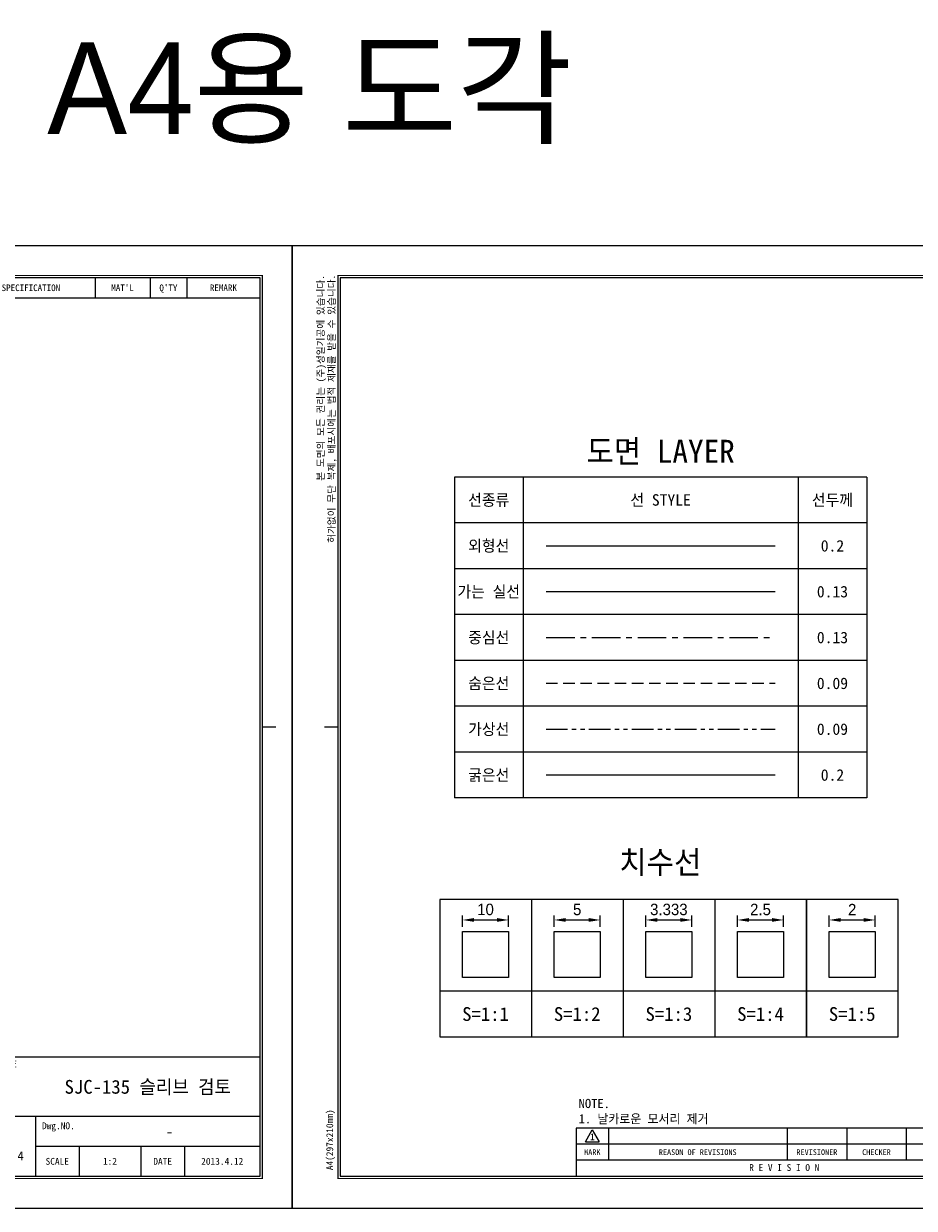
# Model space of a CAD drawing. Header units: millimetres. Extents: x -363 to 1072, y 1435 to 2763.
# Tile 3 of 15: x -124 to 70, y 1435 to 1693. Entities that reach past the tile are written whole.
import ezdxf
from ezdxf.enums import TextEntityAlignment as Align

# ---------------------------------------------------------------- set-up
doc = ezdxf.new("R2010")
doc.units = ezdxf.units.MM
doc.header["$LTSCALE"] = 5
for name, pattern in [('CENTER', [2, 1.25, -0.25, 0.25, -0.25]), ('HIDDEN', [0.375, 0.25, -0.125]), ('PHANTOM', [2.5, 1.25, -0.25, 0.25, -0.25, 0.25, -0.25])]:
    doc.linetypes.add(name, pattern=pattern)
for name, color, linetype in [('D', 7, 'Continuous'), ('가는실선', 1, 'Continuous'), ('가상선', 5, 'PHANTOM'), ('굵은실선', 4, 'Continuous'), ('숨은선', 2, 'HIDDEN'), ('외형선', 3, 'Continuous'), ('중심선', 1, 'CENTER')]:
    doc.layers.add(name, color=color, linetype=linetype)
doc.styles.add('H', font='txt')
doc.styles.add('치수문자', font='gulim.ttc')
doc.dimstyles.new('1', dxfattribs={"dimtxt": 2.5, "dimasz": 2.5, "dimexe": 1, "dimexo": 1, "dimgap": 1, "dimtad": 1, "dimdec": 3, "dimdsep": 46, "dimtxsty": '치수문자', "dimcen": 2.5, "dimclrd": 5, "dimclre": 5, "dimazin": 2, "dimtfac": 1, "dimtdec": 3, "dimtmove": 0, "dimatfit": 3, "dimfxl": 1, "dimtzin": 0, "dimarcsym": 0})
doc.dimstyles.new('2', dxfattribs={"dimtxt": 2.5, "dimasz": 2.5, "dimexe": 1, "dimexo": 1, "dimgap": 1, "dimtad": 1, "dimdec": 3, "dimlfac": 0.5, "dimdsep": 46, "dimtxsty": '치수문자', "dimcen": 2.5, "dimclrd": 1, "dimclre": 1, "dimclrt": 3, "dimazin": 2, "dimtfac": 1, "dimtdec": 3, "dimtmove": 0, "dimatfit": 3, "dimfxl": 1, "dimtzin": 0, "dimarcsym": 0})
doc.dimstyles.new('3', dxfattribs={"dimtxt": 2.5, "dimasz": 2.5, "dimexe": 1, "dimexo": 1, "dimgap": 1, "dimtad": 1, "dimdec": 3, "dimlfac": 0.333333, "dimdsep": 46, "dimtxsty": '치수문자', "dimcen": 2.5, "dimclrd": 1, "dimclre": 1, "dimclrt": 3, "dimazin": 2, "dimtfac": 1, "dimtdec": 3, "dimtmove": 0, "dimatfit": 3, "dimfxl": 1, "dimtzin": 0, "dimarcsym": 0})
doc.dimstyles.new('4', dxfattribs={"dimtxt": 2.5, "dimasz": 2.5, "dimexe": 1, "dimexo": 1, "dimgap": 1, "dimtad": 1, "dimdec": 3, "dimlfac": 0.25, "dimdsep": 46, "dimtxsty": '치수문자', "dimcen": 2.5, "dimclrd": 1, "dimclre": 1, "dimclrt": 3, "dimazin": 2, "dimtfac": 1, "dimtdec": 3, "dimtmove": 0, "dimatfit": 3, "dimfxl": 1, "dimtzin": 0, "dimarcsym": 0})
doc.dimstyles.new('5', dxfattribs={"dimtxt": 2.5, "dimasz": 2.5, "dimexe": 1, "dimexo": 1, "dimgap": 1, "dimtad": 1, "dimdec": 3, "dimlfac": 0.2, "dimdsep": 46, "dimtxsty": '치수문자', "dimcen": 2.5, "dimclrd": 1, "dimclre": 1, "dimclrt": 3, "dimazin": 2, "dimtfac": 1, "dimtdec": 3, "dimtmove": 0, "dimatfit": 3, "dimfxl": 1, "dimtzin": 0, "dimarcsym": 0})

# ---------------------------------------------------------------- blocks, each defined once
blk = doc.blocks.new('*D35')
at = {"color": 5, "lineweight": -2}
for p, q in [((-28.56, 1496.32), (-28.56, 1498.84)), ((-26.06, 1497.84), (-21.06, 1497.84)), ((-18.56, 1496.32), (-18.56, 1498.84))]:
    blk.add_line(p, q, dxfattribs=at)
at = {"color": 5}
for points in [[(-26.06, 1498.26), (-26.06, 1497.43), (-28.56, 1497.84)], [(-21.06, 1497.43), (-21.06, 1498.26), (-18.56, 1497.84)]]:
    blk.add_solid(points, dxfattribs=at)
at = {"layer": 'Defpoints', "color": 0}
for p in [(-18.56, 1497.84), (-28.56, 1495.32), (-18.56, 1495.32)]:
    blk.add_point(p, dxfattribs=at)
at = {"color": 0, "insert": (-23.56, 1500.13), "char_height": 2.5, "attachment_point": 5, "style": '치수문자'}
blk.add_mtext('10', dxfattribs=at)
blk = doc.blocks.new('*D36')
at = {"color": 1, "lineweight": -2}
for p, q in [((-8.56, 1496.32), (-8.56, 1498.84)), ((-6.06, 1497.84), (-1.06, 1497.84)), ((1.44, 1496.32), (1.44, 1498.84))]:
    blk.add_line(p, q, dxfattribs=at)
at = {"color": 1}
for points in [[(-6.06, 1498.26), (-6.06, 1497.43), (-8.56, 1497.84)], [(-1.06, 1497.43), (-1.06, 1498.26), (1.44, 1497.84)]]:
    blk.add_solid(points, dxfattribs=at)
at = {"layer": 'Defpoints', "color": 0}
for p in [(1.44, 1497.84), (-8.56, 1495.32), (1.44, 1495.32)]:
    blk.add_point(p, dxfattribs=at)
at = {"color": 3, "insert": (-3.56, 1500.12), "char_height": 2.5, "attachment_point": 5, "style": '치수문자'}
blk.add_mtext('5', dxfattribs=at)
blk = doc.blocks.new('*D37')
at = {"color": 1, "lineweight": -2}
for p, q in [((31.44, 1496.32), (31.44, 1498.84)), ((33.94, 1497.84), (38.94, 1497.84)), ((41.44, 1496.32), (41.44, 1498.84))]:
    blk.add_line(p, q, dxfattribs=at)
at = {"color": 1}
for points in [[(33.94, 1498.26), (33.94, 1497.43), (31.44, 1497.84)], [(38.94, 1497.43), (38.94, 1498.26), (41.44, 1497.84)]]:
    blk.add_solid(points, dxfattribs=at)
at = {"layer": 'Defpoints', "color": 0}
for p in [(41.44, 1497.84), (31.44, 1495.32), (41.44, 1495.32)]:
    blk.add_point(p, dxfattribs=at)
at = {"color": 3, "insert": (36.44, 1500.12), "char_height": 2.5, "attachment_point": 5, "style": '치수문자'}
blk.add_mtext('2.5', dxfattribs=at)
blk = doc.blocks.new('*D38')
at = {"color": 1, "lineweight": -2}
for p, q in [((51.44, 1496.32), (51.44, 1498.84)), ((53.94, 1497.84), (58.94, 1497.84)), ((61.44, 1496.32), (61.44, 1498.84))]:
    blk.add_line(p, q, dxfattribs=at)
at = {"color": 1}
for points in [[(53.94, 1498.26), (53.94, 1497.43), (51.44, 1497.84)], [(58.94, 1497.43), (58.94, 1498.26), (61.44, 1497.84)]]:
    blk.add_solid(points, dxfattribs=at)
at = {"layer": 'Defpoints', "color": 0}
for p in [(61.44, 1497.84), (51.44, 1495.32), (61.44, 1495.32)]:
    blk.add_point(p, dxfattribs=at)
at = {"color": 3, "insert": (56.44, 1500.1), "char_height": 2.5, "attachment_point": 5, "style": '치수문자'}
blk.add_mtext('2', dxfattribs=at)
blk = doc.blocks.new('*D39')
at = {"color": 1, "lineweight": -2}
for p, q in [((11.44, 1496.32), (11.44, 1498.84)), ((13.94, 1497.84), (18.94, 1497.84)), ((21.44, 1496.32), (21.44, 1498.84))]:
    blk.add_line(p, q, dxfattribs=at)
at = {"color": 1}
for points in [[(13.94, 1498.26), (13.94, 1497.43), (11.44, 1497.84)], [(18.94, 1497.43), (18.94, 1498.26), (21.44, 1497.84)]]:
    blk.add_solid(points, dxfattribs=at)
at = {"layer": 'Defpoints', "color": 0}
for p in [(21.44, 1497.84), (11.44, 1495.32), (21.44, 1495.32)]:
    blk.add_point(p, dxfattribs=at)
at = {"color": 3, "insert": (16.44, 1500.12), "char_height": 2.5, "attachment_point": 5, "style": '치수문자'}
blk.add_mtext('3.333', dxfattribs=at)
blk = doc.blocks.new('성일기공 마크')
at = {"layer": '외형선'}
for p, q in [((878.28, 15.94), (878.91, 15.32)), ((879.43, 16.42), (879.43, 15.54)), ((880.73, 16.42), (880.73, 15.54)), ((881.26, 15.32), (881.88, 15.94)), ((876.89, 13.88), (877.77, 13.88)), ((876.89, 13.88), (877.77, 13.88)), ((877.37, 15.02), (877.99, 14.4)), ((878.72, 13.66), (879.01, 13.66)), ((879.01, 13.66), (879.01, 12.79)), ((880.24, 14.8), (880.24, 11.65)), ((880.6, 13.23), (880.6, 11.65)), ((880.6, 13.2), (882.15, 11.65)), ((880.87, 13.23), (882.21, 11.89)), ((883.48, 13.23), (882.14, 14.56)), ((883.76, 13.25), (882.2, 14.8)), ((882.2, 14.8), (883.76, 14.8)), ((882.58, 14.8), (882.8, 15.02)), ((883.76, 14.8), (883.76, 13.23)), ((884.13, 14.8), (884.13, 11.65)), ((884.13, 14.8), (884.99, 14.8)), ((884.99, 14.8), (884.99, 11.65)), ((885.14, 13.88), (885.14, 12.58)), ((885.14, 13.88), (885.36, 13.88)), ((885.36, 13.88), (885.36, 12.58)), ((885.51, 13.88), (885.51, 12.58)), ((885.51, 13.88), (885.73, 13.88)), ((885.73, 13.88), (885.73, 12.58)), ((885.88, 13.88), (885.88, 12.58)), ((885.88, 13.88), (886.1, 13.88)), ((886.1, 13.88), (886.1, 12.58)), ((886.25, 13.88), (886.25, 12.58)), ((886.25, 13.88), (886.9, 13.33)), ((886.9, 13.12), (886.25, 12.58)), ((886.9, 13.33), (886.9, 13.23)), ((886.9, 13.33), (886.9, 13.12)), ((886.9, 13.23), (886.9, 13.12)), ((876.89, 12.58), (877.77, 12.58)), ((877.37, 11.43), (877.99, 12.05)), ((878.28, 10.51), (878.91, 11.13)), ((878.72, 12.79), (879.01, 12.79)), ((879.43, 10.91), (879.43, 10.03)), ((880.6, 11.65), (882.15, 11.65)), ((880.73, 10.91), (880.73, 10.03)), ((881.26, 11.13), (881.88, 10.51)), ((882.52, 11.7), (882.8, 11.43)), ((884.13, 11.65), (884.99, 11.65)), ((885.14, 12.58), (885.36, 12.58)), ((885.51, 12.58), (885.73, 12.58)), ((885.88, 12.58), (886.1, 12.58))]:
    blk.add_line(p, q, dxfattribs=at)
for centre, radius, start, end in [((880.08, 13.23), 3.26, 123.4943, 146.5057), ((880.08, 13.23), 2.4, 105.6872, 119.3128), ((880.08, 13.23), 3.26, 78.4943, 101.5057), ((880.08, 13.23), 2.4, 60.6872, 74.3128), ((880.08, 13.23), 3.26, 33.4943, 56.5057), ((880.08, 13.23), 3.26, 168.4943, 191.5057), ((880.08, 13.23), 2.4, 150.6872, 164.3128), ((880.24, 13.23), 1.58, 90, 164.0671), ((881.52, 13.88), 0.919, 43.2202, 225.8282), ((882.84, 12.57), 0.919, 223.2202, 45.8282), ((880.08, 13.23), 3.26, 213.4943, 236.5057), ((880.08, 13.23), 2.4, 195.6872, 209.3128), ((880.24, 13.23), 1.58, 195.9329, 270), ((880.08, 13.23), 2.4, 240.6872, 254.3128), ((880.08, 13.23), 2.4, 285.6872, 299.3128), ((880.08, 13.23), 3.26, 303.4943, 326.5057), ((880.08, 13.23), 3.26, 258.4943, 281.5057)]:
    blk.add_arc(centre, radius, start, end, dxfattribs=at)
blk = doc.blocks.new('A4도각')
at = {"layer": 'D', "color": 1}
for p, q in [((64, 14.51), (65.5, 17.1)), ((65.5, 17.1), (67, 14.51)), ((64, 14.51), (67, 14.51))]:
    blk.add_line(p, q, dxfattribs=at)
at = {"layer": '가는실선'}
for p, q in [((196, 203), (196, 198.67)), ((226, 203), (226, 198.67)), ((254, 203), (254, 198.67)), ((266, 203), (266, 198.67)), ((274, 203), (274, 198.67)), ((190, 198.67), (290, 198.67)), ((186, 33), (186, 7)), ((208.5, 33), (208.5, 20)), ((231, 33), (231, 7)), ((186, 30.4), (160, 30.4)), ((173, 30.4), (173, 7)), ((179.5, 30.4), (179.5, 12.2)), ((231, 28.67), (186, 28.67)), ((186, 27.8), (160, 27.8)), ((186, 25.2), (160, 25.2)), ((231, 24.33), (186, 24.33)), ((186, 22.6), (160, 22.6)), ((186, 20), (160, 20)), ((290, 20), (186, 20)), ((241, 20), (241, 7)), ((69, 17.5), (69, 10.5)), ((108, 17.5), (108, 10.5)), ((121, 17.5), (121, 10.5)), ((134, 17.5), (134, 10.5)), ((186, 17.4), (160, 17.4)), ((147, 14), (62, 14)), ((186, 14.8), (160, 14.8)), ((290, 13.5), (241, 13.5)), ((250.5, 13.5), (250.5, 7)), ((264, 13.5), (264, 7)), ((273.5, 13.5), (273.5, 7)), ((147, 12.2), (160, 12.2)), ((186, 12.2), (160, 12.2)), ((186, 9.6), (173, 9.6))]:
    blk.add_line(p, q, dxfattribs=at)
for p in [(208.5, 28.67), (208.5, 24.33)]:
    blk.add_point(p, dxfattribs=at)
at = {"layer": '외형선'}
for p, q in [((190, 203), (190, 198.67)), ((290, 33), (160, 33)), ((160, 33), (160, 7)), ((160, 17.5), (62, 17.5)), ((62, 17.5), (62, 7)), ((147, 17.5), (147, 7)), ((147, 10.5), (62, 10.5))]:
    blk.add_line(p, q, dxfattribs=at)
at = {"layer": '외형선', "color": 0}
blk.add_lwpolyline([(297, 210), (0, 210), (0, 0), (297, 0)], close=True, dxfattribs=at)
at = {"layer": '외형선', "const_width": 0.3}
for points in [[(150.25, 203.5), (150.25, 206.5)], [(10, 105), (7, 105)], [(290.5, 105), (293.5, 105)], [(150.25, 6.5), (150.25, 3.5)]]:
    blk.add_lwpolyline(points, dxfattribs=at)
at = {"layer": '외형선', "const_width": 0.25}
blk.add_lwpolyline([(290.5, 6.5), (290.5, 203.5), (10, 203.5), (10, 6.5)], close=True, dxfattribs=at)
at = {"layer": '외형선'}
blk.add_lwpolyline([(290, 7), (290, 203), (10.5, 203), (10.5, 7)], close=True, dxfattribs=at)
blk.add_blockref('성일기공 마크', (-685.74, 0.27))
at = {"color": 3}
for s, height, p in [('가 공 치 수 허 용 차', 1.3, (173, 31.7)), ('범위', 1.25, (166.5, 29.1)), ('정밀급', 1.25, (176.25, 29.1)), ('보통급', 1.25, (182.75, 29.1)), ('0.5 ~ 6까지', 1.1, (166.5, 26.5)), ('%%P0.05', 1.15, (176.25, 26.5)), ('%%P0.1', 1.15, (182.75, 26.5)), ('6 ~ 30까지', 1.1, (166.5, 23.9)), ('%%P0.1', 1.15, (176.25, 23.9)), ('%%P0.2', 1.15, (182.75, 23.9)), ('30 ~ 120까지', 1.1, (166.5, 21.3)), ('%%P0.15', 1.15, (176.25, 21.3)), ('%%P0.3', 1.15, (182.75, 21.3)), ('120 ~ 315까지', 1.1, (166.5, 18.7)), ('%%P0.2', 1.15, (176.25, 18.7)), ('%%P0.5', 1.15, (182.75, 18.7)), ('1', 1.5, (65.5, 15.61)), ('HEAT TREAT', 0.8, (153.5, 16.5)), ('315 ~ 1000 까지', 1.1, (166.5, 16.1)), ('%%P0.3', 1.15, (176.25, 16.1)), ('%%P0.8', 1.15, (182.75, 16.1)), ('1000 ~ 2000까지', 1.1, (166.5, 13.5)), ('%%P0.5', 1.15, (176.25, 13.5)), ('%%P1.2', 1.15, (182.75, 13.5)), ('MARK', 1.25, (65.5, 12.25)), ('REASON OF REVISIONS', 1.25, (88.5, 12.25)), ('REVISIONER', 1.25, (114.5, 12.25)), ('CHECKER', 1.25, (127.5, 12.25)), ('DATE', 1.25, (140.5, 12.25)), ('APPROVED FINISH', 0.8, (153.5, 11.3)), ('지시없는 모따기', 1.1, (166.5, 10.9)), ('R = ', 1.15, (176.75, 10.9)), ('SCALE', 1.5, (245.75, 10.25)), ('DATE', 1.5, (268.75, 10.25)), ('R E V I S I O N', 1.5, (107.38, 8.9)), ('및 라운드', 1.1, (166.5, 8.3)), ('C = ', 1.15, (176.75, 8.3))]:
    blk.add_text(s, height=height, dxfattribs=at).set_placement(p, align=Align.MIDDLE_CENTER)
at = {"color": 3, "char_height": 1.5, "attachment_point": 5, "rotation": 90, "style": 'H'}
for s, insert in [('본 도면의 모든 권리는 (주)성일기공에 있습니다.', (6.42, 181.18)), ('허가없이 무단 복제, 배포시에는 법적 제재를 받을 수 있습니다.', (8.79, 174.43)), ('A4(297x210mm)', (8.4, 14.95))]:
    blk.add_mtext(s, dxfattribs=dict(at, insert=insert))
at = {"color": 3}
for tag, height, p in [('REASONOFREVISIONS', 1.25, (88.5, 15.75)), ('REVISIONER', 1.25, (114.5, 15.75)), ('CHECKER', 1.25, (127.5, 15.75)), ('REVISIONDATE', 1.25, (140.5, 15.75)), ('HEATTREAT', 0.8, (153.5, 14)), ('SCALE', 1.5, (257.25, 10.25)), ('DATE', 1.5, (281.75, 10.25)), ('APRROVEDFINISH', 0.8, (153.5, 8.8))]:
    blk.add_attdef(tag, text='', height=height, dxfattribs=at).set_placement(p, align=Align.MIDDLE_CENTER)
for tag, p in [('필렛', (179.25, 10.9)), ('모따기', (179.25, 8.3))]:
    blk.add_attdef(tag, text='', height=1.15, dxfattribs=at).set_placement(p, align=Align.MIDDLE_LEFT)
at = {"layer": '외형선'}
for s, height, p in [("MAT'L", 1.444, (260, 200.83)), ("Q'TY", 1.444, (270, 200.83)), ('NO', 1.444, (193, 200.83)), ('DESCRIPION', 1.444, (211, 200.83)), ('SPECIFICATION', 1.444, (240, 200.83)), ('REMARK', 1.444, (282, 200.83)), ('APPROVED BY', 1.5, (197.25, 30.83)), ('TITLE', 1.444, (234.5, 31.5)), ('CHECKED BY', 1.5, (197.25, 26.5)), ('DRAWED BY', 1.5, (197.25, 22.17)), ('SIZE', 1.5, (234.5, 18)), ('Dwg.NO.', 1.5, (246, 18)), ('SUNGIL', 5.032, (215, 13.5)), ('A', 4, (235, 12.5))]:
    blk.add_text(s, height=height, dxfattribs=at).set_placement(p, align=Align.MIDDLE_CENTER)
for tag, height, p in [('APPROVED', 1.5, (219.75, 30.83)), ('도면타이틀', 5, (265.5, 26.5)), ('CHECKED', 1.5, (219.75, 26.5)), ('DRAWED', 1.5, (219.75, 22.17)), ('도면번호', 2.5, (270.25, 16.75)), ('도면SIZE', 2, (237.76, 11.44))]:
    blk.add_attdef(tag, text='', height=height, dxfattribs=at).set_placement(p, align=Align.MIDDLE_CENTER)

msp = doc.modelspace()

# ---------------------------------------------------------------- linework, layer by layer
at = {"layer": '가는실선'}
for p, q in [((-30.3591, 1594.4729), (-30.3591, 1524.4729)), ((59.6409, 1594.4729), (-30.3591, 1594.4729)), ((-15.3591, 1594.4729), (-15.3591, 1524.4729)), ((44.6409, 1594.4729), (44.6409, 1524.4729)), ((59.6409, 1594.4729), (59.6409, 1524.4729)), ((59.6409, 1584.4729), (-30.3591, 1584.4729)), ((59.6409, 1574.4729), (-30.3591, 1574.4729)), ((-10.3591, 1569.4729), (39.6409, 1569.4729)), ((59.6409, 1564.4729), (-30.3591, 1564.4729)), ((59.6409, 1554.4729), (-30.3591, 1554.4729)), ((59.6409, 1544.4729), (-30.3591, 1544.4729)), ((59.6409, 1534.4729), (-30.3591, 1534.4729)), ((59.6409, 1524.4729), (-30.3591, 1524.4729)), ((66.4442, 1502.3206), (-33.5558, 1502.3206)), ((-33.5558, 1502.3206), (-33.5558, 1472.3206)), ((-13.5558, 1502.3206), (-13.5558, 1472.3206)), ((6.4442, 1502.3206), (6.4442, 1472.3206)), ((26.4442, 1502.3206), (26.4442, 1472.3206)), ((46.4442, 1472.3206), (46.4442, 1502.3206)), ((46.4442, 1502.3206), (46.4442, 1472.3206)), ((66.4442, 1472.3206), (66.4442, 1502.3206)), ((66.4442, 1482.3206), (-33.5558, 1482.3206)), ((-33.5558, 1472.3206), (66.4442, 1472.3206))]:
    msp.add_line(p, q, dxfattribs=at)
at = {"layer": '가상선', "ltscale": 0.75}
msp.add_line((-10.3591, 1539.4729), (39.6409, 1539.4729), dxfattribs=at)
at = {"layer": '굵은실선', "ltscale": 0.75}
msp.add_line((-10.3591, 1529.4729), (39.6409, 1529.4729), dxfattribs=at)
at = {"layer": '숨은선', "ltscale": 2}
msp.add_line((-10.3591, 1549.4729), (39.6409, 1549.4729), dxfattribs=at)
at = {"layer": '외형선'}
for p, q in [((-10.3591, 1579.4729), (39.6409, 1579.4729)), ((-28.5558, 1495.3206), (-18.5558, 1495.3206)), ((-28.5558, 1485.3206), (-28.5558, 1495.3206)), ((-18.5558, 1495.3206), (-18.5558, 1485.3206)), ((-8.5558, 1495.3206), (1.4442, 1495.3206)), ((-8.5558, 1485.3206), (-8.5558, 1495.3206)), ((1.4442, 1495.3206), (1.4442, 1485.3206)), ((11.4442, 1495.3206), (21.4442, 1495.3206)), ((11.4442, 1485.3206), (11.4442, 1495.3206)), ((21.4442, 1495.3206), (21.4442, 1485.3206)), ((31.4442, 1495.3206), (41.4442, 1495.3206)), ((31.4442, 1485.3206), (31.4442, 1495.3206)), ((41.4442, 1495.3206), (41.4442, 1485.3206)), ((51.4442, 1495.3206), (61.4442, 1495.3206)), ((51.4442, 1485.3206), (51.4442, 1495.3206)), ((61.4442, 1495.3206), (61.4442, 1485.3206)), ((-18.5558, 1485.3206), (-28.5558, 1485.3206)), ((1.4442, 1485.3206), (-8.5558, 1485.3206)), ((21.4442, 1485.3206), (11.4442, 1485.3206)), ((41.4442, 1485.3206), (31.4442, 1485.3206)), ((61.4442, 1485.3206), (51.4442, 1485.3206))]:
    msp.add_line(p, q, dxfattribs=at)
at = {"layer": '중심선'}
msp.add_line((-10.3591, 1559.4729), (39.6409, 1559.4729), dxfattribs=at)

# ---------------------------------------------------------------- block references
ref = msp.add_blockref('A4도각', (-362.7575, 1434.9345))
ref.add_attrib('DATE', '2013.4.12', dxfattribs={"color": 3, "height": 1.5}).set_placement((-81.0075, 1445.1845), align=Align.MIDDLE_CENTER)
ref.add_attrib('SCALE', '1:2', dxfattribs={"color": 3, "height": 1.5}).set_placement((-105.5075, 1445.1845), align=Align.MIDDLE_CENTER)
ref.add_attrib('도면번호', '-', dxfattribs={"layer": '외형선', "height": 2.5}).set_placement((-92.5075, 1451.6845), align=Align.MIDDLE_CENTER)
ref.add_attrib('도면SIZE', '4', dxfattribs={"layer": '외형선', "height": 2}).set_placement((-124.9962, 1446.3784), align=Align.MIDDLE_CENTER)
ref.add_attrib('도면타이틀', 'SJC-135 슬리브 검토', dxfattribs={"layer": '외형선', "height": 3}).set_placement((-97.2575, 1461.4345), align=Align.MIDDLE_CENTER)
ref.add_attrib('필렛', '0.2~0.3', dxfattribs={"color": 3, "height": 1.15}).set_placement((-183.5075, 1445.8345), align=Align.MIDDLE_LEFT)
ref.add_attrib('모따기', '0.2~0.3', dxfattribs={"color": 3, "height": 1.15}).set_placement((-183.5075, 1443.2345), align=Align.MIDDLE_LEFT)
msp.add_blockref('A4도각', (-65.7575, 1434.9345)).add_auto_attribs({'DATE': '2011.9.14', 'SCALE': '1:4', '도면번호': 'SAPA-12-26-C', '도면SIZE': '4', '도면타이틀': 'SAPA-12-26', '필렛': '0.2~0.3', '모따기': '0.2~0.3'})

# ---------------------------------------------------------------- texts
at = {"layer": '가는실선', "color": 3, "insert": (-61.925, 1678.2264), "char_height": 20, "attachment_point": 5, "style": '치수문자'}
msp.add_mtext('A4용 도각', dxfattribs=at)
at = {"layer": '외형선', "style": 'H'}
for s, height, p in [('도면 LAYER', 5, (14.6409, 1600.0997)), ('선종류', 2.5, (-22.8591, 1589.4729)), ('선 STYLE', 2.5, (14.6409, 1589.4729)), ('외형선', 2.5, (-22.8591, 1579.4729)), ('가는 실선', 2.5, (-22.8591, 1569.4729)), ('중심선', 2.5, (-22.8591, 1559.4729)), ('숨은선', 2.5, (-22.8591, 1549.4729)), ('가상선', 2.5, (-22.8591, 1539.4729)), ('굵은선', 2.5, (-22.8591, 1529.4729))]:
    msp.add_text(s, height=height, dxfattribs=at).set_placement(p, align=Align.MIDDLE_CENTER)
at = {"layer": '외형선'}
for s, height, p in [('선두께', 2.5, (52.1409, 1589.4729)), ('0.2', 2.5, (52.1409, 1579.4729)), ('0.13', 2.5, (52.1409, 1569.4729)), ('0.13', 2.5, (52.1409, 1559.4729)), ('0.09', 2.5, (52.1409, 1549.4729)), ('0.09', 2.5, (52.1409, 1539.4729)), ('0.2', 2.5, (52.1409, 1529.4729)), ('S=1:1', 3, (-23.5558, 1477.3206)), ('S=1:2', 3, (-3.5558, 1477.3206)), ('S=1:3', 3, (16.4442, 1477.3206)), ('S=1:4', 3, (36.4442, 1477.3206)), ('S=1:5', 3, (56.4442, 1477.3206))]:
    msp.add_text(s, height=height, dxfattribs=at).set_placement(p, align=Align.MIDDLE_CENTER)
msp.add_text('치수선', height=5, dxfattribs=at).set_placement((5.6097, 1507.9329))
at = {"layer": '외형선', "insert": (-3.2326, 1458.8044), "char_height": 2, "width": 85, "attachment_point": 1}
msp.add_mtext('NOTE.\\P1. 날카로운 모서리 제거', dxfattribs=at)

# ---------------------------------------------------------------- dimensions: what is measured, and where the dimension line sits
for base, p1, p2, dimstyle, picture, middle in [((-18.5558, 1497.842), (-28.5558, 1495.3206), (-18.5558, 1495.3206), '1', '*D35', (-23.5558, 1500.127)), ((1.4442, 1497.842), (-8.5558, 1495.3206), (1.4442, 1495.3206), '2', '*D36', (-3.5558, 1500.122)), ((41.4442, 1497.842), (31.4442, 1495.3206), (41.4442, 1495.3206), '4', '*D37', (36.4442, 1500.1237)), ((61.4442, 1497.842), (51.4442, 1495.3206), (61.4442, 1495.3206), '5', '*D38', (56.4442, 1500.0954))]:
    dim = msp.add_linear_dim(base=base, p1=p1, p2=p2, dimstyle=dimstyle)
    dim.commit()
    dim.dimension.update_dxf_attribs({"geometry": picture, "text_midpoint": middle})
dim = msp.add_linear_dim(base=(21.4442, 1497.842), p1=(11.4442, 1495.3206), p2=(21.4442, 1495.3206), dimstyle='3')
dim.commit()
dim.dimension.update_dxf_attribs({"geometry": '*D39', "text_midpoint": (16.4442, 1497.842), "dimtype": 160})

doc.saveas('drawing.dxf')
